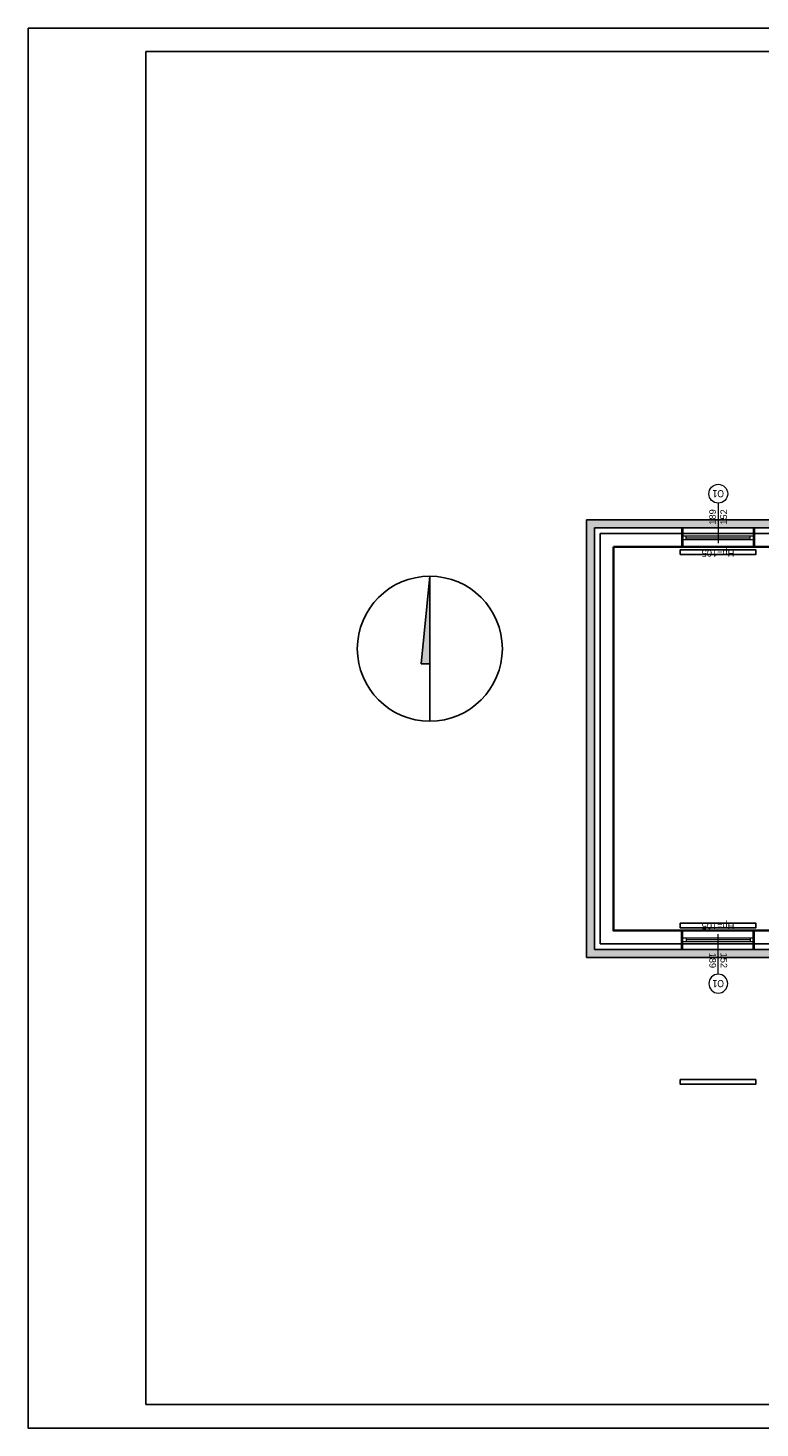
# Model space of a CAD drawing. Header units: millimetres. Extents: x -44039 to 29247, y -29623 to -1996.
# Tile 3 of 12: x 10979 to 12532, y -7298 to -4328. Entities that reach past the tile are written whole.
import ezdxf
from ezdxf.enums import TextEntityAlignment as Align

# ---------------------------------------------------------------- set-up
doc = ezdxf.new("R2010")
doc.units = ezdxf.units.MM
doc.linetypes.add('BUD', pattern=[0])
for name, color, linetype, lineweight in [('-DRZWI I OKNA', 4, 'Continuous', 5), ('A_POWTARZALNE$0$OKNA OPIS', 153, 'Continuous', 20), ('A_POWTARZALNE$0$opisy drzwi okien', 3, 'Continuous', 15), ('Ściany', 7, 'Continuous', 40)]:
    doc.layers.add(name, color=color, linetype=linetype, lineweight=lineweight)
for name, color, linetype in [('A_TEXT', 1, 'Continuous'), ('HATCH', 204, 'Continuous'), ('Sanitarne', 2, 'Continuous')]:
    doc.layers.add(name, color=color, linetype=linetype)
doc.layers.add('Area', color=6, linetype='Continuous', lineweight=35, plot=False)
doc.styles.add('A_POWTARZALNE$0$ISO', font='arial.ttf')
doc.linetypes.add('TRACKS', pattern='A,3.81,[130,ltypeshp.shx,S=6.35,R=0,X=0,Y=0],3.81', length=7.62)

# ---------------------------------------------------------------- blocks, each defined once
blk = doc.blocks.new('A_POWTARZALNE$0$znak okna')
at = {"linetype": 'Continuous'}
blk.add_line((0, -85), (0, 0), dxfattribs=at)
at = {"layer": 'A_POWTARZALNE$0$opisy drzwi okien'}
blk.add_circle((0, -105), 20, dxfattribs=at)
at = {"style": 'A_POWTARZALNE$0$ISO'}
for tag, rotation, p in [('HP', 360, (0, 5.5)), ('SO', 90, (-5, -50.3)), ('HO', 90, (18.8, -50.3))]:
    blk.add_attdef(tag, text='', height=14, rotation=rotation, dxfattribs=at).set_placement(p, align=Align.CENTER)
at = {"layer": 'A_POWTARZALNE$0$opisy drzwi okien', "style": 'A_POWTARZALNE$0$ISO', "width": 0.7927}
blk.add_attdef('OX', text='', height=15, dxfattribs=at).set_placement((-12, -112.5), (12, -112.5), align=Align.FIT)
blk = doc.blocks.new('n')
at = {"linetype": 'BUD'}
h = blk.add_hatch(color=256, dxfattribs=at)
h.dxf.hatch_style = 1
h.paths.add_polyline_path([(11822, -6435.2), (11882.6, -6435.2), (11882.6, -5816.1)])
for points in [[(11882.6, -6435.2), (11822, -6435.2), (11882.6, -5816.1)], [(11882.6, -5816.1), (11882.6, -6841.3)]]:
    blk.add_lwpolyline(points, dxfattribs=at)
blk.add_circle((11882.6, -6328.7), 512.6, dxfattribs=at)

msp = doc.modelspace()

# ---------------------------------------------------------------- hatches: boundary and pattern name
at = {"layer": 'HATCH'}
h = msp.add_hatch(dxfattribs=at)
h.set_pattern_fill('HONEY', color=256)
h.paths.add_polyline_path([(12687.03039, -5388.29531), (12687.03039, -5371.29531), (12181.03039, -5371.29531), (12164.03039, -5371.29531), (12164.03039, -6282.29531), (12164.03039, -6299.29531), (13388.0865, -6299.29531), (13388.0865, -6282.29531), (12181.03039, -6282.29531), (12181.03039, -5388.29531)])

# ---------------------------------------------------------------- linework, layer by layer
at = {"layer": '-DRZWI I OKNA'}
for p, q in [((12519.02975, -5388.59403), (12367.03102, -5387.99659)), ((12367.03319, -5405.04235), (12518.9507, -5405.04235)), ((12375.03319, -5413.04235), (12375.03319, -5405.04235)), ((12510.91226, -5413.04235), (12510.91226, -5405.04235)), ((12366.83013, -5428.29531), (12518.82705, -5428.87677)), ((12367.03319, -5413.04235), (12518.91226, -5413.04235)), ((12375.03319, -5409.04235), (12510.91226, -5409.04235)), ((12366.83013, -6242.29531), (12518.82705, -6241.71385)), ((12367.03319, -6257.54827), (12518.91226, -6257.54827)), ((12367.03319, -6265.54827), (12518.9507, -6265.54827)), ((12375.03319, -6257.54827), (12375.03319, -6265.54827)), ((12375.03319, -6261.54827), (12510.91226, -6261.54827)), ((12510.91226, -6257.54827), (12510.91226, -6265.54827)), ((12519.02975, -6281.99659), (12367.03102, -6282.59403))]:
    msp.add_line(p, q, dxfattribs=at)
at = {"linetype": 'BUD'}
for p, q in [((12181.03039, -6282.29531), (12181.03039, -5388.29531)), ((12181.03039, -5388.29531), (12687.03039, -5388.29531)), ((13388.0865, -6282.29531), (12181.03039, -6282.29531))]:
    msp.add_line(p, q, dxfattribs=at)
msp.add_lwpolyline([(12181.03039, -5388.29531), (13982.03039, -5388.29531), (13982.03039, -6282.29531), (12181.03039, -6282.29531)], close=True)
for points in [[(12221.03039, -6242.29531), (12221.03039, -5428.29531)], [(12687.03039, -5428.29531), (12221.03039, -5428.29531)], [(13301.03039, -6242.29531), (12221.03039, -6242.29531)]]:
    msp.add_lwpolyline(points, dxfattribs=at)
at = {"layer": 'A_TEXT'}
for points in [[(10979.37078, -4327.65161), (15179.37078, -4327.65161), (15179.37078, -7297.65161), (10979.37078, -7297.65161)], [(11229.37078, -4377.65161), (15129.37078, -4377.65161), (15129.37078, -7247.65161), (11229.37078, -7247.65161)]]:
    msp.add_lwpolyline(points, close=True, dxfattribs=at)
at = {"layer": 'Area', "linetype": 'BUD'}
msp.add_lwpolyline([(12221.03039, -5428.29531), (13301.03039, -5428.29531), (13301.03039, -6242.29531), (12221.03039, -6242.29531)], close=True, dxfattribs=at)
at = {"layer": 'HATCH'}
msp.add_lwpolyline([(12687.03039, -5388.29531), (12687.03039, -5371.29531), (12181.03039, -5371.29531), (12164.03039, -5371.29531), (12164.03039, -6282.29531), (12164.03039, -6299.29531), (13388.0865, -6299.29531), (13388.0865, -6282.29531), (12181.03039, -6282.29531), (12181.03039, -5388.29531)], close=True, dxfattribs=at)
at = {"layer": 'HATCH', "linetype": 'TRACKS'}
msp.add_lwpolyline([(13388.0865, -6270.29531), (12193.03039, -6270.29531), (12193.03039, -5400.29531), (12687.03039, -5400.29531)], dxfattribs=at)
at = {"layer": 'Sanitarne', "linetype": 'BUD'}
for points in [[(12362.82859, -5444.58604), (12362.82859, -5434.58604), (12522.82859, -5434.58604), (12522.82859, -5444.58604)], [(12362.82859, -6226.58604), (12362.82859, -6236.58604), (12522.82859, -6236.58604), (12522.82859, -6226.58604)], [(12362.82859, -6558.37684), (12362.82859, -6568.37684), (12522.82859, -6568.37684), (12522.82859, -6558.37684)]]:
    msp.add_lwpolyline(points, close=True, dxfattribs=at)
at = {"layer": 'Ściany'}
for p, q in [((12367.03102, -5387.99659), (12366.83013, -5428.29531)), ((12519.02975, -5388.59403), (12518.82705, -5428.87677)), ((12367.03102, -6282.59403), (12366.83013, -6242.29531)), ((12519.02975, -6281.99659), (12518.82705, -6241.71385))]:
    msp.add_line(p, q, dxfattribs=at)

# ---------------------------------------------------------------- block references
at = {"linetype": 'BUD', "xscale": 0.3, "yscale": 0.3, "zscale": 0.3}
msp.add_blockref('n', (8266.83509, -3745.87133), dxfattribs=at)
at = {"layer": 'A_POWTARZALNE$0$OKNA OPIS'}
ref = msp.add_blockref('A_POWTARZALNE$0$znak okna', (12442.87653, -5420.59009), dxfattribs=dict(at, rotation=179.7270350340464))
ref.add_attrib('HP', 'Hp=105', dxfattribs={"layer": '0', "height": 14, "rotation": 179.72703503, "style": 'A_POWTARZALNE$0$ISO'}).set_placement((12442.80738, -5435.10496), align=Align.CENTER)
ref.add_attrib('HO', '189', dxfattribs={"layer": '0', "height": 14, "rotation": 89.72703504, "style": 'A_POWTARZALNE$0$ISO'}).set_placement((12438.13663, -5364.98075), align=Align.CENTER)
ref.add_attrib('SO', '152', dxfattribs={"layer": '0', "height": 14, "rotation": 89.72703504, "style": 'A_POWTARZALNE$0$ISO'}).set_placement((12461.96001, -5365.02651), align=Align.CENTER)
ref.add_attrib('OX', 'O1', dxfattribs={"layer": 'A_POWTARZALNE$0$opisy drzwi okien', "height": 15, "rotation": 179.72703503, "style": 'A_POWTARZALNE$0$ISO', "width": 0.858565}).set_placement((12455.41236, -5308.14853), (12431.41263, -5308.03419), align=Align.FIT)
ref = msp.add_blockref('A_POWTARZALNE$0$znak okna', (12442.87653, -6250.00053), dxfattribs=dict(at, xscale=-1, rotation=0.2729649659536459))
ref.add_attrib('HP', 'Hp=105', dxfattribs={"layer": '0', "height": 14, "rotation": 180.27296497, "style": 'A_POWTARZALNE$0$ISO'}).set_placement((12442.75892, -6225.31525), align=Align.CENTER)
ref.add_attrib('HO', '189', dxfattribs={"layer": '0', "height": 14, "rotation": 270.27296496, "style": 'A_POWTARZALNE$0$ISO'}).set_placement((12424.31824, -6305.6757), align=Align.CENTER)
ref.add_attrib('SO', '152', dxfattribs={"layer": '0', "height": 14, "rotation": 270.27296496, "style": 'A_POWTARZALNE$0$ISO'}).set_placement((12448.14161, -6305.62994), align=Align.CENTER)
ref.add_attrib('OX', 'O1', dxfattribs={"layer": 'A_POWTARZALNE$0$opisy drzwi okien', "height": 15, "rotation": 180.27296497, "style": 'A_POWTARZALNE$0$ISO', "width": 0.858565}).set_placement((12455.34085, -6347.43203), (12431.34112, -6347.54636), align=Align.FIT)

doc.saveas('drawing.dxf')
